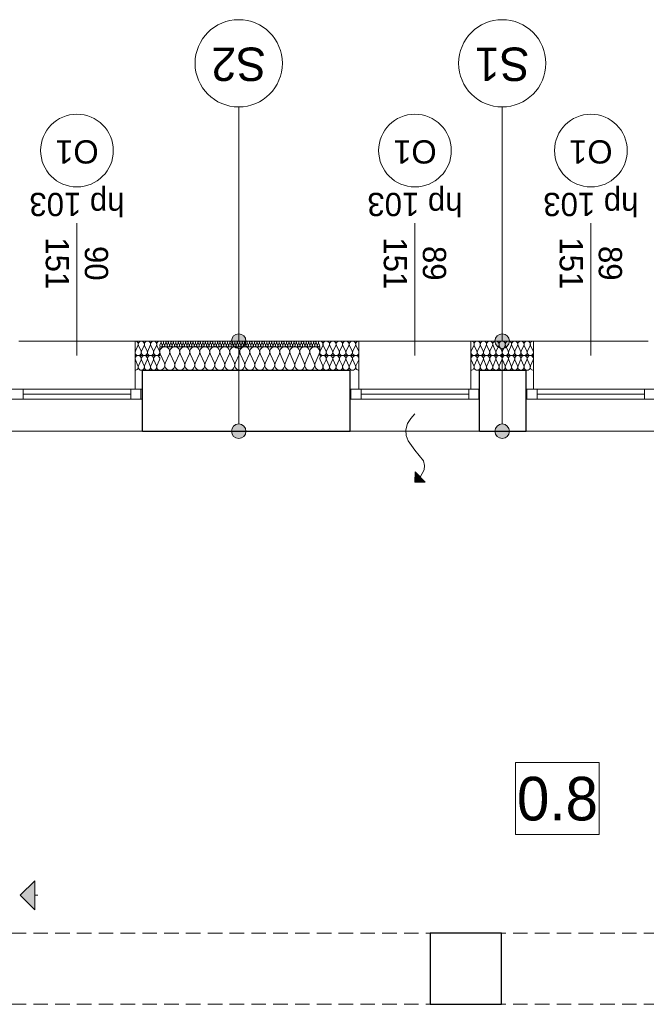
# Model space of a CAD drawing. Extents: x -440864 to -355682, y 13652 to 155872.
# Tile 118 of 179: x -377156 to -372845, y 32733 to 39502. Entities that reach past the tile are written whole.
import ezdxf

# ---------------------------------------------------------------- set-up
doc = ezdxf.new("R2010")
doc.units = 0
doc.header["$MEASUREMENT"] = 0
doc.set_wipeout_variables(frame=1)
doc.linetypes.add('Krawędzie ukryte', pattern=[150, 100, -50])
for name, color, linetype in [('#podkład', 252, 'Continuous'), ('A-Okna', 252, 'Continuous'), ('Arch ocieplenie', 252, 'Continuous'), ('Arch opisy', 252, 'Continuous'), ('Inwent Izolacje', 252, 'Continuous'), ('Istniejące kominy', 252, 'Continuous')]:
    doc.layers.add(name, color=color, linetype=linetype)
for name, color, linetype, lineweight in [('A-Okna_Nr_Pióra__9', 252, 'Continuous', 13), ('Arch ocieplenie_Nr_Pióra__9', 252, 'Continuous', 13), ('Arch opisy okien_Nr_Pióra__9', 252, 'Continuous', 13), ('Arch opisy_Nr_Pióra__1', 252, 'Continuous', 25), ('Arch opisy_Nr_Pióra__21', 252, 'Continuous', 9), ('Arch opisy_Nr_Pióra__9', 252, 'Continuous', 13), ('Arch wykończenie_Nr_Pióra__3', 252, 'Continuous', 18), ('Inwent Izolacje_Nr_Pióra__2', 252, 'Continuous', 13), ('INWENT OPISY_Nr_Pióra__21', 252, 'Continuous', 9), ('INWENT. OKNA_Nr_Pióra__21', 252, 'Continuous', 9), ('INWENT. OKNA_Nr_Pióra__5', 252, 'Continuous', 13), ('INWENT.ŚCIANY_Nr_Pióra__1', 252, 'Continuous', 25), ('INWENT.ŚCIANY_Nr_Pióra__2', 252, 'Continuous', 13), ('INWENT.ŚCIANY_Nr_Pióra__21', 252, 'Continuous', 9), ('Istniejące kominy_Nr_Pióra__21', 252, 'Continuous', 9), ('Istniejące stropy_Nr_Pióra__5', 252, 'Continuous', 13)]:
    doc.layers.add(name, color=color, linetype=linetype, lineweight=lineweight)
doc.styles.add('GENERATED_STYLE_10', font='arial.ttf')
doc.styles.add('GENERATED_STYLE_3', font='txt')
doc.styles.add('GENERATED_STYLE_5', font='txt')

# ---------------------------------------------------------------- blocks, each defined once
blk = doc.blocks.new('Izolacja cieplna 14_20', base_point=(-424564.9, 37292.6))
at = {"layer": 'Arch ocieplenie_Nr_Pióra__9', "linetype": 'Continuous'}
for p, q in [((-425657.2, 37280.7), (-425664.2, 37264.5)), ((-425648.7, 37264.5), (-425655.8, 37280.7)), ((-425640.3, 37280.7), (-425647.3, 37264.5)), ((-425631.8, 37264.5), (-425638.9, 37280.7)), ((-425623.3, 37280.7), (-425630.4, 37264.5)), ((-425614.9, 37264.5), (-425621.9, 37280.7)), ((-425606.4, 37280.7), (-425613.5, 37264.5)), ((-425598, 37264.5), (-425605, 37280.7)), ((-425589.5, 37280.7), (-425596.5, 37264.5)), ((-425581, 37264.5), (-425588.1, 37280.7)), ((-425572.6, 37280.7), (-425579.6, 37264.5)), ((-425564.1, 37264.5), (-425571.2, 37280.7)), ((-425555.7, 37280.7), (-425562.7, 37264.5)), ((-425547.2, 37264.5), (-425554.2, 37280.7)), ((-425538.7, 37280.7), (-425545.8, 37264.5)), ((-425530.3, 37264.5), (-425537.3, 37280.7)), ((-425521.8, 37280.7), (-425528.9, 37264.5)), ((-425513.3, 37264.5), (-425520.4, 37280.7)), ((-425504.9, 37280.7), (-425511.9, 37264.5)), ((-425496.4, 37264.5), (-425503.5, 37280.7)), ((-425488, 37280.7), (-425495, 37264.5)), ((-425479.5, 37264.5), (-425486.5, 37280.7)), ((-425471, 37280.7), (-425478.1, 37264.5)), ((-425462.6, 37264.5), (-425469.6, 37280.7)), ((-425454.1, 37280.7), (-425461.2, 37264.5)), ((-425445.7, 37264.5), (-425452.7, 37280.7)), ((-425437.2, 37280.7), (-425444.2, 37264.5)), ((-425428.7, 37264.5), (-425435.8, 37280.7)), ((-425420.3, 37280.7), (-425427.3, 37264.5)), ((-425411.8, 37264.5), (-425418.9, 37280.7)), ((-425403.3, 37280.7), (-425410.4, 37264.5)), ((-425394.9, 37264.5), (-425401.9, 37280.7)), ((-425386.4, 37280.7), (-425393.5, 37264.5)), ((-425378, 37264.5), (-425385, 37280.7)), ((-425369.5, 37280.7), (-425376.5, 37264.5)), ((-425361, 37264.5), (-425368.1, 37280.7)), ((-425352.6, 37280.7), (-425359.6, 37264.5)), ((-425344.1, 37264.5), (-425351.2, 37280.7)), ((-425335.7, 37280.7), (-425342.7, 37264.5)), ((-425327.2, 37264.5), (-425334.2, 37280.7)), ((-425318.7, 37280.7), (-425325.8, 37264.5)), ((-425310.3, 37264.5), (-425317.3, 37280.7)), ((-425301.8, 37280.7), (-425308.9, 37264.5)), ((-425293.3, 37264.5), (-425300.4, 37280.7)), ((-425284.9, 37280.7), (-425291.9, 37264.5)), ((-425276.4, 37264.5), (-425283.5, 37280.7)), ((-425268, 37280.7), (-425275, 37264.5)), ((-425259.5, 37264.5), (-425266.5, 37280.7)), ((-425251, 37280.7), (-425258.1, 37264.5)), ((-425242.6, 37264.5), (-425249.6, 37280.7)), ((-425234.1, 37280.7), (-425241.2, 37264.5)), ((-425225.7, 37264.5), (-425232.7, 37280.7)), ((-425217.2, 37280.7), (-425224.2, 37264.5)), ((-425208.7, 37264.5), (-425215.8, 37280.7)), ((-425200.3, 37280.7), (-425207.3, 37264.5)), ((-425191.8, 37264.5), (-425198.9, 37280.7)), ((-425183.3, 37280.7), (-425190.4, 37264.5)), ((-425174.9, 37264.5), (-425181.9, 37280.7)), ((-425166.4, 37280.7), (-425173.5, 37264.5)), ((-425158, 37264.5), (-425165, 37280.7)), ((-425149.5, 37280.7), (-425156.5, 37264.5)), ((-425141, 37264.5), (-425148.1, 37280.7)), ((-425132.6, 37280.7), (-425139.6, 37264.5)), ((-425124.1, 37264.5), (-425131.2, 37280.7)), ((-425115.7, 37280.7), (-425122.7, 37264.5)), ((-425107.2, 37264.5), (-425114.2, 37280.7)), ((-425098.7, 37280.7), (-425105.8, 37264.5)), ((-425090.3, 37264.5), (-425097.3, 37280.7)), ((-425081.8, 37280.7), (-425088.9, 37264.5)), ((-425073.3, 37264.5), (-425080.4, 37280.7)), ((-425064.9, 37280.7), (-425071.9, 37264.5)), ((-425056.4, 37264.5), (-425063.5, 37280.7)), ((-425048, 37280.7), (-425055, 37264.5)), ((-425039.5, 37264.5), (-425046.5, 37280.7)), ((-425031, 37280.7), (-425038.1, 37264.5)), ((-425022.6, 37264.5), (-425029.6, 37280.7)), ((-425014.1, 37280.7), (-425021.2, 37264.5)), ((-425005.7, 37264.5), (-425012.7, 37280.7)), ((-424997.2, 37280.7), (-425004.2, 37264.5)), ((-424988.7, 37264.5), (-424995.8, 37280.7)), ((-424980.3, 37280.7), (-424987.3, 37264.5)), ((-424971.8, 37264.5), (-424978.9, 37280.7)), ((-424963.3, 37280.7), (-424970.4, 37264.5)), ((-424954.9, 37264.5), (-424961.9, 37280.7)), ((-424946.4, 37280.7), (-424953.5, 37264.5)), ((-424938, 37264.5), (-424945, 37280.7)), ((-424929.5, 37280.7), (-424936.5, 37264.5)), ((-424921, 37264.5), (-424928.1, 37280.7)), ((-424912.6, 37280.7), (-424919.6, 37264.5)), ((-424904.1, 37264.5), (-424911.2, 37280.7)), ((-424895.7, 37280.7), (-424902.7, 37264.5)), ((-424887.2, 37264.5), (-424894.2, 37280.7)), ((-424878.7, 37280.7), (-424885.8, 37264.5)), ((-424870.3, 37264.5), (-424877.3, 37280.7)), ((-424861.8, 37280.7), (-424868.9, 37264.5)), ((-424853.3, 37264.5), (-424860.4, 37280.7)), ((-424844.9, 37280.7), (-424851.9, 37264.5)), ((-424836.4, 37264.5), (-424843.5, 37280.7)), ((-424828, 37280.7), (-424835, 37264.5)), ((-424819.5, 37264.5), (-424826.5, 37280.7)), ((-424811, 37280.7), (-424818.1, 37264.5)), ((-424802.6, 37264.5), (-424809.6, 37280.7)), ((-424794.1, 37280.7), (-424801.2, 37264.5)), ((-424785.7, 37264.5), (-424792.7, 37280.7)), ((-424777.2, 37280.7), (-424784.2, 37264.5)), ((-424768.7, 37264.5), (-424775.8, 37280.7)), ((-424760.3, 37280.7), (-424767.3, 37264.5)), ((-424751.8, 37264.5), (-424758.9, 37280.7)), ((-424743.3, 37280.7), (-424750.4, 37264.5)), ((-424734.9, 37264.5), (-424741.9, 37280.7)), ((-424726.4, 37280.7), (-424733.5, 37264.5)), ((-424718, 37264.5), (-424725, 37280.7)), ((-424709.5, 37280.7), (-424716.5, 37264.5)), ((-424701, 37264.5), (-424708.1, 37280.7)), ((-424692.6, 37280.7), (-424699.6, 37264.5)), ((-424684.1, 37264.5), (-424691.2, 37280.7)), ((-424675.7, 37280.7), (-424682.7, 37264.5)), ((-424667.2, 37264.5), (-424674.2, 37280.7)), ((-424658.7, 37280.7), (-424665.8, 37264.5)), ((-424650.3, 37264.5), (-424657.3, 37280.7)), ((-424641.8, 37280.7), (-424648.9, 37264.5)), ((-424633.3, 37264.5), (-424640.4, 37280.7)), ((-424624.9, 37280.7), (-424631.9, 37264.5)), ((-424616.4, 37264.5), (-424623.5, 37280.7)), ((-424608, 37280.7), (-424615, 37264.5)), ((-424599.5, 37264.5), (-424606.5, 37280.7)), ((-424591, 37280.7), (-424598.1, 37264.5)), ((-424582.6, 37264.5), (-424589.6, 37280.7)), ((-424574.1, 37280.7), (-424581.2, 37264.5)), ((-424565.7, 37264.5), (-424572.7, 37280.7))]:
    blk.add_line(p, q, dxfattribs=at)
for centre, start_param, end_param in [((-425656.5, 37261.1), 4.299595, 8.266775), ((-425664.9, 37284.1), 1.158004, 3.141593), ((-425648, 37284.1), 1.158004, 5.125183), ((-425639.6, 37261.1), 4.299595, 8.266775), ((-425631.1, 37284.1), 1.158004, 5.125183), ((-425622.6, 37261.1), 4.299595, 8.266775), ((-425614.2, 37284.1), 1.158004, 5.125183), ((-425605.7, 37261.1), 4.299595, 8.266775), ((-425597.3, 37284.1), 1.158004, 5.125183), ((-425588.8, 37261.1), 4.299595, 8.266775), ((-425580.3, 37284.1), 1.158004, 5.125183), ((-425571.9, 37261.1), 4.299595, 8.266775), ((-425563.4, 37284.1), 1.158004, 5.125183), ((-425554.9, 37261.1), 4.299595, 8.266775), ((-425546.5, 37284.1), 1.158004, 5.125183), ((-425538, 37261.1), 4.299595, 8.266775), ((-425529.6, 37284.1), 1.158004, 5.125183), ((-425521.1, 37261.1), 4.299595, 8.266775), ((-425512.6, 37284.1), 1.158004, 5.125183), ((-425504.2, 37261.1), 4.299595, 8.266775), ((-425495.7, 37284.1), 1.158004, 5.125183), ((-425487.3, 37261.1), 4.299595, 8.266775), ((-425478.8, 37284.1), 1.158004, 5.125183), ((-425470.3, 37261.1), 4.299595, 8.266775), ((-425461.9, 37284.1), 1.158004, 5.125183), ((-425453.4, 37261.1), 4.299595, 8.266775), ((-425444.9, 37284.1), 1.158004, 5.125183), ((-425436.5, 37261.1), 4.299595, 8.266775), ((-425428, 37284.1), 1.158004, 5.125183), ((-425419.6, 37261.1), 4.299595, 8.266775), ((-425411.1, 37284.1), 1.158004, 5.125183), ((-425402.6, 37261.1), 4.299595, 8.266775), ((-425394.2, 37284.1), 1.158004, 5.125183), ((-425385.7, 37261.1), 4.299595, 8.266775), ((-425377.3, 37284.1), 1.158004, 5.125183), ((-425368.8, 37261.1), 4.299595, 8.266775), ((-425360.3, 37284.1), 1.158004, 5.125183), ((-425351.9, 37261.1), 4.299595, 8.266775), ((-425343.4, 37284.1), 1.158004, 5.125183), ((-425334.9, 37261.1), 4.299595, 8.266775), ((-425326.5, 37284.1), 1.158004, 5.125183), ((-425318, 37261.1), 4.299595, 8.266775), ((-425309.6, 37284.1), 1.158004, 5.125183), ((-425301.1, 37261.1), 4.299595, 8.266775), ((-425292.6, 37284.1), 1.158004, 5.125183), ((-425284.2, 37261.1), 4.299595, 8.266775), ((-425275.7, 37284.1), 1.158004, 5.125183), ((-425267.3, 37261.1), 4.299595, 8.266775), ((-425258.8, 37284.1), 1.158004, 5.125183), ((-425250.3, 37261.1), 4.299595, 8.266775), ((-425241.9, 37284.1), 1.158004, 5.125183), ((-425233.4, 37261.1), 4.299595, 8.266775), ((-425224.9, 37284.1), 1.158004, 5.125183), ((-425216.5, 37261.1), 4.299595, 8.266775), ((-425208, 37284.1), 1.158004, 5.125183), ((-425199.6, 37261.1), 4.299595, 8.266775), ((-425191.1, 37284.1), 1.158004, 5.125183), ((-425182.6, 37261.1), 4.299595, 8.266775), ((-425174.2, 37284.1), 1.158004, 5.125183), ((-425165.7, 37261.1), 4.299595, 8.266775), ((-425157.3, 37284.1), 1.158004, 5.125183), ((-425148.8, 37261.1), 4.299595, 8.266775), ((-425140.3, 37284.1), 1.158004, 5.125183), ((-425131.9, 37261.1), 4.299595, 8.266775), ((-425123.4, 37284.1), 1.158004, 5.125183), ((-425114.9, 37261.1), 4.299595, 8.266775), ((-425106.5, 37284.1), 1.158004, 5.125183), ((-425098, 37261.1), 4.299595, 8.266775), ((-425089.6, 37284.1), 1.158004, 5.125183), ((-425081.1, 37261.1), 4.299595, 8.266775), ((-425072.6, 37284.1), 1.158004, 5.125183), ((-425064.2, 37261.1), 4.299595, 8.266775), ((-425055.7, 37284.1), 1.158004, 5.125183), ((-425047.3, 37261.1), 4.299595, 8.266775), ((-425038.8, 37284.1), 1.158004, 5.125183), ((-425030.3, 37261.1), 4.299595, 8.266775), ((-425021.9, 37284.1), 1.158004, 5.125183), ((-425013.4, 37261.1), 4.299595, 8.266775), ((-425004.9, 37284.1), 1.158004, 5.125183), ((-424996.5, 37261.1), 4.299595, 8.266775), ((-424988, 37284.1), 1.158004, 5.125183), ((-424979.6, 37261.1), 4.299595, 8.266775), ((-424971.1, 37284.1), 1.158004, 5.125183), ((-424962.6, 37261.1), 4.299595, 8.266775), ((-424954.2, 37284.1), 1.158004, 5.125183), ((-424945.7, 37261.1), 4.299595, 8.266775), ((-424937.3, 37284.1), 1.158004, 5.125183), ((-424928.8, 37261.1), 4.299595, 8.266775), ((-424920.3, 37284.1), 1.158004, 5.125183), ((-424911.9, 37261.1), 4.299595, 8.266775), ((-424903.4, 37284.1), 1.158004, 5.125183), ((-424894.9, 37261.1), 4.299595, 8.266775), ((-424886.5, 37284.1), 1.158004, 5.125183), ((-424878, 37261.1), 4.299595, 8.266775), ((-424869.6, 37284.1), 1.158004, 5.125183), ((-424861.1, 37261.1), 4.299595, 8.266775), ((-424852.6, 37284.1), 1.158004, 5.125183), ((-424844.2, 37261.1), 4.299595, 8.266775), ((-424835.7, 37284.1), 1.158004, 5.125183), ((-424827.3, 37261.1), 4.299595, 8.266775), ((-424818.8, 37284.1), 1.158004, 5.125183), ((-424810.3, 37261.1), 4.299595, 8.266775), ((-424801.9, 37284.1), 1.158004, 5.125183), ((-424793.4, 37261.1), 4.299595, 8.266775), ((-424784.9, 37284.1), 1.158004, 5.125183), ((-424776.5, 37261.1), 4.299595, 8.266775), ((-424768, 37284.1), 1.158004, 5.125183), ((-424759.6, 37261.1), 4.299595, 8.266775), ((-424751.1, 37284.1), 1.158004, 5.125183), ((-424742.6, 37261.1), 4.299595, 8.266775), ((-424734.2, 37284.1), 1.158004, 5.125183), ((-424725.7, 37261.1), 4.299595, 8.266775), ((-424717.3, 37284.1), 1.158004, 5.125183), ((-424708.8, 37261.1), 4.299595, 8.266775), ((-424700.3, 37284.1), 1.158004, 5.125183), ((-424691.9, 37261.1), 4.299595, 8.266775), ((-424683.4, 37284.1), 1.158004, 5.125183), ((-424674.9, 37261.1), 4.299595, 8.266775), ((-424666.5, 37284.1), 1.158004, 5.125183), ((-424658, 37261.1), 4.299595, 8.266775), ((-424649.6, 37284.1), 1.158004, 5.125183), ((-424641.1, 37261.1), 4.299595, 8.266775), ((-424632.6, 37284.1), 1.158004, 5.125183), ((-424624.2, 37261.1), 4.299595, 8.266775), ((-424615.7, 37284.1), 1.158004, 5.125183), ((-424607.3, 37261.1), 4.299595, 8.266775), ((-424598.8, 37284.1), 1.158004, 5.125183), ((-424590.3, 37261.1), 4.299595, 8.266775), ((-424581.9, 37284.1), 1.158004, 5.125183), ((-424573.4, 37261.1), 4.299595, 8.266775), ((-424564.9, 37284.1), 3.141593, 5.125182)]:
    blk.add_ellipse(centre, major_axis=(0, -8.51), ratio=0.994642, start_param=start_param, end_param=end_param, dxfattribs=at)
blk = doc.blocks.new('Izolacja cieplna 14_24', base_point=(-425664.9, 37292.6))
at = {"layer": 'Arch ocieplenie_Nr_Pióra__9', "linetype": 'Continuous'}
for p, q in [((-425815.5, 37262.8), (-425833.2, 37222.4)), ((-425794.2, 37222.4), (-425811.9, 37262.8)), ((-425773, 37262.8), (-425790.7, 37222.4)), ((-425751.7, 37222.4), (-425769.4, 37262.8)), ((-425730.5, 37262.8), (-425748.2, 37222.4)), ((-425709.2, 37222.4), (-425726.9, 37262.8)), ((-425688, 37262.8), (-425705.7, 37222.4)), ((-425666.7, 37222.4), (-425684.4, 37262.8))]:
    blk.add_line(p, q, dxfattribs=at)
for centre, start_param, end_param in [((-425834.9, 37271.3), 1.158004, 3.141593), ((-425792.4, 37271.3), 1.158004, 5.125183), ((-425749.9, 37271.3), 1.158004, 5.125183), ((-425707.4, 37271.3), 1.158004, 5.125183), ((-425664.9, 37271.3), 3.141593, 5.125182), ((-425813.7, 37213.9), 4.299595, 8.266775), ((-425771.2, 37213.9), 4.299595, 8.266775), ((-425728.7, 37213.9), 4.299595, 8.266775), ((-425686.2, 37213.9), 4.299595, 8.266775)]:
    blk.add_ellipse(centre, major_axis=(0, -21.3), ratio=0.999163, start_param=start_param, end_param=end_param, dxfattribs=at)
blk = doc.blocks.new('Izolacja cieplna 14_25', base_point=(-424294.9, 37292.6))
at = {"layer": 'Arch ocieplenie_Nr_Pióra__9', "linetype": 'Continuous'}
for p, q in [((-424544.3, 37262.8), (-424563.1, 37222.4)), ((-424521.8, 37222.4), (-424540.6, 37262.8)), ((-424499.3, 37262.8), (-424518.1, 37222.4)), ((-424476.8, 37222.4), (-424495.6, 37262.8)), ((-424454.3, 37262.8), (-424473.1, 37222.4)), ((-424431.8, 37222.4), (-424450.6, 37262.8)), ((-424409.3, 37262.8), (-424428.1, 37222.4)), ((-424386.8, 37222.4), (-424405.6, 37262.8)), ((-424364.3, 37262.8), (-424383.1, 37222.4)), ((-424341.8, 37222.4), (-424360.6, 37262.8)), ((-424319.3, 37262.8), (-424338.1, 37222.4)), ((-424296.8, 37222.4), (-424315.6, 37262.8))]:
    blk.add_line(p, q, dxfattribs=at)
for centre, start_param, end_param in [((-424564.9, 37271.3), 2.7288, 4.712389), ((-424519.9, 37271.3), 2.7288, 6.695979), ((-424474.9, 37271.3), 2.7288, 6.695979), ((-424429.9, 37271.3), 2.7288, 6.695979), ((-424384.9, 37271.3), 2.7288, 6.695979), ((-424339.9, 37271.3), 2.7288, 6.695979), ((-424294.9, 37271.3), 4.712389, 6.695979), ((-424542.4, 37213.9), 5.870392, 9.837571), ((-424497.4, 37213.9), 5.870392, 9.837571), ((-424452.4, 37213.9), 5.870392, 9.837571), ((-424407.4, 37213.9), 5.870392, 9.837571), ((-424362.4, 37213.9), 5.870392, 9.837571), ((-424317.4, 37213.9), 5.870392, 9.837571)]:
    blk.add_ellipse(centre, major_axis=(-22.5, 0), ratio=0.945236, start_param=start_param, end_param=end_param, dxfattribs=at)
blk = doc.blocks.new('Izolacja cieplna 14_26', base_point=(-423094.9, 37292.6))
at = {"layer": 'Arch ocieplenie_Nr_Pióra__9', "linetype": 'Continuous'}
for p, q in [((-423505.3, 37262.8), (-423523.1, 37222.4)), ((-423483.8, 37222.4), (-423501.6, 37262.8)), ((-423462.3, 37262.8), (-423480.1, 37222.4)), ((-423440.8, 37222.4), (-423458.6, 37262.8)), ((-423419.3, 37262.8), (-423437.1, 37222.4)), ((-423397.8, 37222.4), (-423415.6, 37262.8)), ((-423376.3, 37262.8), (-423394.1, 37222.4)), ((-423354.8, 37222.4), (-423372.6, 37262.8)), ((-423333.3, 37262.8), (-423351.1, 37222.4)), ((-423311.8, 37222.4), (-423329.6, 37262.8)), ((-423290.3, 37262.8), (-423308.1, 37222.4)), ((-423268.8, 37222.4), (-423286.6, 37262.8)), ((-423247.3, 37262.8), (-423265.1, 37222.4)), ((-423225.8, 37222.4), (-423243.6, 37262.8)), ((-423204.3, 37262.8), (-423222.1, 37222.4)), ((-423182.8, 37222.4), (-423200.6, 37262.8)), ((-423161.3, 37262.8), (-423179.1, 37222.4)), ((-423139.8, 37222.4), (-423157.6, 37262.8)), ((-423118.3, 37262.8), (-423136.1, 37222.4)), ((-423096.8, 37222.4), (-423114.6, 37262.8))]:
    blk.add_line(p, q, dxfattribs=at)
for centre, start_param, end_param in [((-423524.9, 37271.3), 2.7288, 4.712389), ((-423481.9, 37271.3), 2.7288, 6.695979), ((-423438.9, 37271.3), 2.7288, 6.695979), ((-423395.9, 37271.3), 2.7288, 6.695979), ((-423352.9, 37271.3), 2.7288, 6.695979), ((-423309.9, 37271.3), 2.7288, 6.695979), ((-423266.9, 37271.3), 2.7288, 6.695979), ((-423223.9, 37271.3), 2.7288, 6.695979), ((-423180.9, 37271.3), 2.7288, 6.695979), ((-423137.9, 37271.3), 2.7288, 6.695979), ((-423094.9, 37271.3), 4.712389, 6.695979), ((-423503.4, 37213.9), 5.870392, 9.837571), ((-423460.4, 37213.9), 5.870392, 9.837571), ((-423417.4, 37213.9), 5.870392, 9.837571), ((-423374.4, 37213.9), 5.870392, 9.837571), ((-423331.4, 37213.9), 5.870392, 9.837571), ((-423288.4, 37213.9), 5.870392, 9.837571), ((-423245.4, 37213.9), 5.870392, 9.837571), ((-423202.4, 37213.9), 5.870392, 9.837571), ((-423159.4, 37213.9), 5.870392, 9.837571), ((-423116.4, 37213.9), 5.870392, 9.837571)]:
    blk.add_ellipse(centre, major_axis=(-21.5, 0), ratio=0.9892, start_param=start_param, end_param=end_param, dxfattribs=at)
blk = doc.blocks.new('Izolacja cieplna 14_271', base_point=(-425664.9, 37092.6))
at = {"layer": 'Inwent Izolacje_Nr_Pióra__2', "linetype": 'Continuous'}
for p, q in [((-425662.1, 37204.9), (-425633.5, 37140.3)), ((-425627.7, 37140.3), (-425599.1, 37204.9)), ((-425593.3, 37204.9), (-425564.7, 37140.3)), ((-425558.9, 37140.3), (-425530.3, 37204.9)), ((-425524.6, 37204.9), (-425496, 37140.3)), ((-425490.2, 37140.3), (-425461.6, 37204.9)), ((-425455.8, 37204.9), (-425427.2, 37140.3)), ((-425421.4, 37140.3), (-425392.8, 37204.9)), ((-425387.1, 37204.9), (-425358.5, 37140.3)), ((-425352.7, 37140.3), (-425324.1, 37204.9)), ((-425318.3, 37204.9), (-425289.7, 37140.3)), ((-425283.9, 37140.3), (-425255.3, 37204.9)), ((-425249.6, 37204.9), (-425221, 37140.3)), ((-425215.2, 37140.3), (-425186.6, 37204.9)), ((-425180.8, 37204.9), (-425152.2, 37140.3)), ((-425146.4, 37140.3), (-425117.8, 37204.9)), ((-425112.1, 37204.9), (-425083.5, 37140.3)), ((-425077.7, 37140.3), (-425049.1, 37204.9)), ((-425043.3, 37204.9), (-425014.7, 37140.3)), ((-425008.9, 37140.3), (-424980.3, 37204.9)), ((-424974.6, 37204.9), (-424946, 37140.3)), ((-424940.2, 37140.3), (-424911.6, 37204.9)), ((-424905.8, 37204.9), (-424877.2, 37140.3)), ((-424871.4, 37140.3), (-424842.8, 37204.9)), ((-424837.1, 37204.9), (-424808.5, 37140.3)), ((-424802.7, 37140.3), (-424774.1, 37204.9)), ((-424768.3, 37204.9), (-424739.7, 37140.3)), ((-424733.9, 37140.3), (-424705.3, 37204.9)), ((-424699.6, 37204.9), (-424671, 37140.3)), ((-424665.2, 37140.3), (-424636.6, 37204.9)), ((-424630.8, 37204.9), (-424602.2, 37140.3)), ((-424596.4, 37140.3), (-424567.8, 37204.9))]:
    blk.add_line(p, q, dxfattribs=at)
for centre, start_param, end_param in [((-425630.6, 37218.6), 5.870392, 9.837571), ((-425561.8, 37218.6), 5.870392, 9.837571), ((-425493.1, 37218.6), 5.870392, 9.837571), ((-425424.3, 37218.6), 5.870392, 9.837571), ((-425355.6, 37218.6), 5.870392, 9.837571), ((-425286.8, 37218.6), 5.870392, 9.837571), ((-425218.1, 37218.6), 5.870392, 9.837571), ((-425149.3, 37218.6), 5.870392, 9.837571), ((-425080.6, 37218.6), 5.870392, 9.837571), ((-425011.8, 37218.6), 5.870392, 9.837571), ((-424943.1, 37218.6), 5.870392, 9.837571), ((-424874.3, 37218.6), 5.870392, 9.837571), ((-424805.6, 37218.6), 5.870392, 9.837571), ((-424736.8, 37218.6), 5.870392, 9.837571), ((-424668.1, 37218.6), 5.870392, 9.837571), ((-424599.3, 37218.6), 5.870392, 9.837571), ((-425664.9, 37126.6), 4.712389, 6.695979), ((-425596.2, 37126.6), 2.7288, 6.695979), ((-425527.4, 37126.6), 2.7288, 6.695979), ((-425458.7, 37126.6), 2.7288, 6.695979), ((-425389.9, 37126.6), 2.7288, 6.695979), ((-425321.2, 37126.6), 2.7288, 6.695979), ((-425252.4, 37126.6), 2.7288, 6.695979), ((-425183.7, 37126.6), 2.7288, 6.695979), ((-425114.9, 37126.6), 2.7288, 6.695979), ((-425046.2, 37126.6), 2.7288, 6.695979), ((-424977.4, 37126.6), 2.7288, 6.695979), ((-424908.7, 37126.6), 2.7288, 6.695979), ((-424839.9, 37126.6), 2.7288, 6.695979), ((-424771.2, 37126.6), 2.7288, 6.695979), ((-424702.4, 37126.6), 2.7288, 6.695979), ((-424633.7, 37126.6), 2.7288, 6.695979), ((-424564.9, 37126.6), 2.7288, 4.712389)]:
    blk.add_ellipse(centre, major_axis=(34.4, 0), ratio=0.98992, start_param=start_param, end_param=end_param, dxfattribs=at)
blk = doc.blocks.new('Izolacja cieplna 14_276', base_point=(-425834.9, 37092.6))
at = {"layer": 'Inwent Izolacje_Nr_Pióra__2', "linetype": 'Continuous'}
for p, q in [((-425833.2, 37162.8), (-425815.5, 37122.4)), ((-425811.9, 37122.4), (-425794.2, 37162.8)), ((-425790.7, 37162.8), (-425773, 37122.4)), ((-425769.4, 37122.4), (-425751.7, 37162.8)), ((-425748.2, 37162.8), (-425730.5, 37122.4)), ((-425726.9, 37122.4), (-425709.2, 37162.8)), ((-425705.7, 37162.8), (-425688, 37122.4)), ((-425684.4, 37122.4), (-425666.7, 37162.8))]:
    blk.add_line(p, q, dxfattribs=at)
for centre, start_param, end_param in [((-425813.7, 37171.3), 4.299595, 8.266775), ((-425771.2, 37171.3), 4.299595, 8.266775), ((-425728.7, 37171.3), 4.299595, 8.266775), ((-425686.2, 37171.3), 4.299595, 8.266775), ((-425834.9, 37113.9), 3.141593, 5.125182), ((-425792.4, 37113.9), 1.158004, 5.125183), ((-425749.9, 37113.9), 1.158004, 5.125183), ((-425707.4, 37113.9), 1.158004, 5.125183), ((-425664.9, 37113.9), 1.158004, 3.141593)]:
    blk.add_ellipse(centre, major_axis=(0, 21.3), ratio=0.999163, start_param=start_param, end_param=end_param, dxfattribs=at)
blk = doc.blocks.new('Izolacja cieplna 14_277', base_point=(-424564.9, 37092.6))
at = {"layer": 'Inwent Izolacje_Nr_Pióra__2', "linetype": 'Continuous'}
for p, q in [((-424563.1, 37162.8), (-424544.3, 37122.4)), ((-424540.6, 37122.4), (-424521.8, 37162.8)), ((-424518.1, 37162.8), (-424499.3, 37122.4)), ((-424495.6, 37122.4), (-424476.8, 37162.8)), ((-424473.1, 37162.8), (-424454.3, 37122.4)), ((-424450.6, 37122.4), (-424431.8, 37162.8)), ((-424428.1, 37162.8), (-424409.3, 37122.4)), ((-424405.6, 37122.4), (-424386.8, 37162.8)), ((-424383.1, 37162.8), (-424364.3, 37122.4)), ((-424360.6, 37122.4), (-424341.8, 37162.8)), ((-424338.1, 37162.8), (-424319.3, 37122.4)), ((-424315.6, 37122.4), (-424296.8, 37162.8))]:
    blk.add_line(p, q, dxfattribs=at)
for centre, start_param, end_param in [((-424542.4, 37171.3), 5.870392, 9.837571), ((-424497.4, 37171.3), 5.870392, 9.837571), ((-424452.4, 37171.3), 5.870392, 9.837571), ((-424407.4, 37171.3), 5.870392, 9.837571), ((-424362.4, 37171.3), 5.870392, 9.837571), ((-424317.4, 37171.3), 5.870392, 9.837571), ((-424564.9, 37113.9), 4.712389, 6.695979), ((-424519.9, 37113.9), 2.7288, 6.695979), ((-424474.9, 37113.9), 2.7288, 6.695979), ((-424429.9, 37113.9), 2.7288, 6.695979), ((-424384.9, 37113.9), 2.7288, 6.695979), ((-424339.9, 37113.9), 2.7288, 6.695979), ((-424294.9, 37113.9), 2.7288, 4.712389)]:
    blk.add_ellipse(centre, major_axis=(22.5, 0), ratio=0.945236, start_param=start_param, end_param=end_param, dxfattribs=at)
blk = doc.blocks.new('Izolacja cieplna 14_278', base_point=(-423524.9, 37092.6))
at = {"layer": 'Inwent Izolacje_Nr_Pióra__2', "linetype": 'Continuous'}
for p, q in [((-423523.1, 37162.8), (-423505.3, 37122.4)), ((-423501.6, 37122.4), (-423483.8, 37162.8)), ((-423480.1, 37162.8), (-423462.3, 37122.4)), ((-423458.6, 37122.4), (-423440.8, 37162.8)), ((-423437.1, 37162.8), (-423419.3, 37122.4)), ((-423415.6, 37122.4), (-423397.8, 37162.8)), ((-423394.1, 37162.8), (-423376.3, 37122.4)), ((-423372.6, 37122.4), (-423354.8, 37162.8)), ((-423351.1, 37162.8), (-423333.3, 37122.4)), ((-423329.6, 37122.4), (-423311.8, 37162.8)), ((-423308.1, 37162.8), (-423290.3, 37122.4)), ((-423286.6, 37122.4), (-423268.8, 37162.8)), ((-423265.1, 37162.8), (-423247.3, 37122.4)), ((-423243.6, 37122.4), (-423225.8, 37162.8)), ((-423222.1, 37162.8), (-423204.3, 37122.4)), ((-423200.6, 37122.4), (-423182.8, 37162.8)), ((-423179.1, 37162.8), (-423161.3, 37122.4)), ((-423157.6, 37122.4), (-423139.8, 37162.8)), ((-423136.1, 37162.8), (-423118.3, 37122.4)), ((-423114.6, 37122.4), (-423096.8, 37162.8))]:
    blk.add_line(p, q, dxfattribs=at)
for centre, start_param, end_param in [((-423503.4, 37171.3), 5.870392, 9.837571), ((-423460.4, 37171.3), 5.870392, 9.837571), ((-423417.4, 37171.3), 5.870392, 9.837571), ((-423374.4, 37171.3), 5.870392, 9.837571), ((-423331.4, 37171.3), 5.870392, 9.837571), ((-423288.4, 37171.3), 5.870392, 9.837571), ((-423245.4, 37171.3), 5.870392, 9.837571), ((-423202.4, 37171.3), 5.870392, 9.837571), ((-423159.4, 37171.3), 5.870392, 9.837571), ((-423116.4, 37171.3), 5.870392, 9.837571), ((-423524.9, 37113.9), 4.712389, 6.695979), ((-423481.9, 37113.9), 2.7288, 6.695979), ((-423438.9, 37113.9), 2.7288, 6.695979), ((-423395.9, 37113.9), 2.7288, 6.695979), ((-423352.9, 37113.9), 2.7288, 6.695979), ((-423309.9, 37113.9), 2.7288, 6.695979), ((-423266.9, 37113.9), 2.7288, 6.695979), ((-423223.9, 37113.9), 2.7288, 6.695979), ((-423180.9, 37113.9), 2.7288, 6.695979), ((-423137.9, 37113.9), 2.7288, 6.695979), ((-423094.9, 37113.9), 2.7288, 4.712389)]:
    blk.add_ellipse(centre, major_axis=(21.5, 0), ratio=0.9892, start_param=start_param, end_param=end_param, dxfattribs=at)
blk = doc.blocks.new('Linia_1', base_point=(-426624.9, 33482.6))
at = {"layer": 'Istniejące kominy_Nr_Pióra__21', "linetype": 'Continuous'}
blk.add_hatch(color=256, dxfattribs=at).paths.add_polyline_path([(-426624.9, 33482.6), (-426524.9, 33582.6), (-426524.9, 33382.6)], flags=0)
for p, q in [((-426624.9, 33482.6), (-426524.9, 33582.6)), ((-426524.9, 33582.6), (-426524.9, 33382.6)), ((-426624.9, 33482.6), (-426524.9, 33382.6)), ((-426524.9, 33482.6), (-426504.9, 33482.6))]:
    blk.add_line(p, q, dxfattribs=at)
blk = doc.blocks.new('Krzywa_11', base_point=(-423909.9, 36792.6))
at = {"layer": 'A-Okna_Nr_Pióra__9', "linetype": 'Continuous'}
blk.add_hatch(color=256, dxfattribs=at).paths.add_polyline_path([(-423909.9, 36322), (-423909.5, 36392.7), (-423839.2, 36321.6)], flags=0)
for p, q in [((-423909.9, 36322), (-423909.5, 36392.7)), ((-423909.5, 36392.7), (-423839.2, 36321.6)), ((-423909.9, 36322), (-423839.2, 36321.6))]:
    blk.add_line(p, q, dxfattribs=at)
at = {"layer": 'A-Okna_Nr_Pióra__9', "linetype": 'Continuous', "flags": 128}
blk.add_lwpolyline([(-423909.9, 36792.6), (-423939.1, 36761.5), (-423960.4, 36726.4), (-423972.6, 36681.7), (-423970, 36643), (-423957.1, 36606.5), (-423909.9, 36542), (-423850.3, 36468.7), (-423843.2, 36436.7), (-423847.2, 36406.9), (-423874.4, 36357.2)], dxfattribs=at)
blk = doc.blocks.new('Linia_64', base_point=(-423309.9, 36672.6))
at = {"layer": 'Arch opisy_Nr_Pióra__21', "linetype": 'Continuous'}
for points in [[(-423259.9, 37292.6), (-423263.8, 37311.7), (-423274.6, 37328), (-423290.8, 37338.8), (-423309.9, 37342.6), (-423329.1, 37338.8), (-423345.3, 37328), (-423356.1, 37311.7), (-423359.9, 37292.6), (-423356.1, 37273.5), (-423345.3, 37257.3), (-423329.1, 37246.4), (-423309.9, 37242.6), (-423290.8, 37246.4), (-423274.6, 37257.3), (-423263.8, 37273.5)], [(-423259.9, 36672.6), (-423263.8, 36691.7), (-423274.6, 36708), (-423290.8, 36718.8), (-423309.9, 36722.6), (-423329.1, 36718.8), (-423345.3, 36708), (-423356.1, 36691.7), (-423359.9, 36672.6), (-423356.1, 36653.5), (-423345.3, 36637.3), (-423329.1, 36626.4), (-423309.9, 36622.6), (-423290.8, 36626.4), (-423274.6, 36637.3), (-423263.8, 36653.5)]]:
    blk.add_hatch(color=256, dxfattribs=at).paths.add_polyline_path(points, flags=0)
blk.add_line((-423309.9, 36722.6), (-423309.9, 37242.6), dxfattribs=at)
for centre in [(-423309.9, 37292.6), (-423309.9, 36672.6)]:
    blk.add_circle(centre, 50, dxfattribs=at)
blk = doc.blocks.new('Linia_65', base_point=(-423309.9, 37292.6))
at = {"layer": 'Arch opisy_Nr_Pióra__21', "linetype": 'Continuous'}
blk.add_line((-423309.9, 37292.6), (-423309.9, 38902.4), dxfattribs=at)
blk.add_circle((-423309.9, 39202.4), 300, dxfattribs=at)
blk = doc.blocks.new('Linia_68', base_point=(-425122.2, 37292.6))
at = {"layer": 'Arch opisy_Nr_Pióra__21', "linetype": 'Continuous'}
blk.add_line((-425122.2, 37292.6), (-425122.2, 38902.4), dxfattribs=at)
blk.add_circle((-425122.2, 39202.4), 300, dxfattribs=at)
blk = doc.blocks.new('Linia_69', base_point=(-425122.2, 36672.6))
at = {"layer": 'Arch opisy_Nr_Pióra__21', "linetype": 'Continuous'}
for points in [[(-425072.2, 37292.6), (-425076, 37311.7), (-425086.8, 37328), (-425103.1, 37338.8), (-425122.2, 37342.6), (-425141.3, 37338.8), (-425157.6, 37328), (-425168.4, 37311.7), (-425172.2, 37292.6), (-425168.4, 37273.5), (-425157.6, 37257.3), (-425141.3, 37246.4), (-425122.2, 37242.6), (-425103.1, 37246.4), (-425086.8, 37257.3), (-425076, 37273.5)], [(-425072.2, 36672.6), (-425076, 36691.7), (-425086.8, 36708), (-425103.1, 36718.8), (-425122.2, 36722.6), (-425141.3, 36718.8), (-425157.6, 36708), (-425168.4, 36691.7), (-425172.2, 36672.6), (-425168.4, 36653.5), (-425157.6, 36637.3), (-425141.3, 36626.4), (-425122.2, 36622.6), (-425103.1, 36626.4), (-425086.8, 36637.3), (-425076, 36653.5)]]:
    blk.add_hatch(color=256, dxfattribs=at).paths.add_polyline_path(points, flags=0)
blk.add_line((-425122.2, 36722.6), (-425122.2, 37242.6), dxfattribs=at)
for centre in [(-425122.2, 37292.6), (-425122.2, 36672.6)]:
    blk.add_circle(centre, 50, dxfattribs=at)
blk = doc.blocks.new('parter')
at = {"layer": 'Arch opisy_Nr_Pióra__9', "color": 252, "linetype": 'Continuous'}
for centre in [(-426234.9, 38602.6), (-423909.9, 38602.6), (-422699.9, 38602.6)]:
    blk.add_circle(centre, 250, dxfattribs=at)
at = {"layer": 'Arch wykończenie_Nr_Pióra__3', "color": 252, "linetype": 'Continuous'}
for p, q in [((-425834.9, 37292.6), (-425834.9, 36962.6)), ((-424294.9, 37292.6), (-425834.9, 37292.6)), ((-424294.9, 37292.6), (-424294.9, 36962.6)), ((-423524.9, 37292.6), (-423524.9, 36962.6)), ((-423094.9, 37292.6), (-423524.9, 37292.6)), ((-423094.9, 37292.6), (-423094.9, 36962.6))]:
    blk.add_line(p, q, dxfattribs=at)
at = {"layer": 'INWENT. OKNA_Nr_Pióra__5', "color": 252, "linetype": 'Continuous'}
for p, q in [((-426234.9, 37192.6), (-426234.9, 38102.6)), ((-423909.9, 37192.6), (-423909.9, 38102.6)), ((-422699.9, 37192.6), (-422699.9, 38102.6)), ((-425784.9, 36962.6), (-426684.9, 36962.6)), ((-426604.9, 36892.6), (-426604.9, 36962.6)), ((-425864.9, 36927.6), (-426604.9, 36927.6)), ((-425864.9, 36892.6), (-425864.9, 36962.6)), ((-425794.9, 36892.6), (-425794.9, 36962.6)), ((-423464.9, 36962.6), (-424354.9, 36962.6)), ((-424349.9, 36892.6), (-424349.9, 36962.6)), ((-424279.9, 36892.6), (-424279.9, 36962.6)), ((-423539.9, 36927.6), (-424279.9, 36927.6)), ((-423539.9, 36892.6), (-423539.9, 36962.6)), ((-423469.9, 36892.6), (-423469.9, 36962.6)), ((-422254.9, 36962.6), (-423144.9, 36962.6)), ((-423139.9, 36892.6), (-423139.9, 36962.6)), ((-423069.9, 36892.6), (-423069.9, 36962.6)), ((-422329.9, 36927.6), (-423069.9, 36927.6)), ((-422329.9, 36892.6), (-422329.9, 36962.6)), ((-425784.9, 36892.6), (-426684.9, 36892.6)), ((-423464.9, 36892.6), (-424354.9, 36892.6)), ((-422254.9, 36892.6), (-423144.9, 36892.6))]:
    blk.add_line(p, q, dxfattribs=at)
at = {"layer": 'INWENT.ŚCIANY_Nr_Pióra__1', "color": 252, "linetype": 'Continuous'}
for p, q in [((-425784.9, 36672.6), (-425784.9, 37092.6)), ((-425784.9, 37092.6), (-424354.9, 37092.6)), ((-424354.9, 36672.6), (-424354.9, 37092.6)), ((-423464.9, 36672.6), (-423464.9, 37092.6)), ((-423464.9, 37092.6), (-423144.9, 37092.6)), ((-423144.9, 36672.6), (-423144.9, 37092.6)), ((-425784.9, 36672.6), (-424354.9, 36672.6)), ((-423464.9, 36672.6), (-423144.9, 36672.6)), ((-423314.9, 33222.6), (-423804.9, 33222.6)), ((-423804.9, 33222.6), (-423804.9, 32732.6)), ((-423314.9, 32732.6), (-423314.9, 33222.6)), ((-423804.9, 32732.6), (-423314.9, 32732.6))]:
    blk.add_line(p, q, dxfattribs=at)
at = {"layer": 'INWENT.ŚCIANY_Nr_Pióra__2', "color": 252, "linetype": 'Continuous'}
for p, q in [((-425664.9, 37192.6), (-425664.9, 37252.6)), ((-425664.9, 37252.6), (-424564.9, 37252.6)), ((-424564.9, 37252.6), (-424564.9, 37192.6)), ((-425834.9, 37192.6), (-425664.9, 37192.6)), ((-424564.9, 37192.6), (-424294.9, 37192.6)), ((-423524.9, 37192.6), (-423094.9, 37192.6))]:
    blk.add_line(p, q, dxfattribs=at)
at = {"layer": 'INWENT.ŚCIANY_Nr_Pióra__21', "color": 252, "linetype": 'Continuous'}
for p, q in [((-426634.9, 37292.6), (-425834.9, 37292.6)), ((-424294.9, 37292.6), (-423524.9, 37292.6)), ((-423094.9, 37292.6), (-422304.9, 37292.6)), ((-426684.9, 36672.6), (-425784.9, 36672.6)), ((-424354.9, 36672.6), (-423464.9, 36672.6)), ((-423144.9, 36672.6), (-422254.9, 36672.6))]:
    blk.add_line(p, q, dxfattribs=at)
at = {"layer": 'Istniejące stropy_Nr_Pióra__5', "color": 252, "linetype": 'Krawędzie ukryte'}
for p, q in [((-420134.9, 33222.6), (-426684.9, 33222.6)), ((-420134.9, 32732.6), (-426684.9, 32732.6))]:
    blk.add_line(p, q, dxfattribs=at)
at = {"layer": 'A-Okna', "color": 252, "linetype": 'Continuous', "lineweight": 13}
blk.add_blockref('Krzywa_11', (-423909.9, 36792.6), dxfattribs=at)
at = {"layer": 'Arch ocieplenie', "color": 252, "linetype": 'Continuous', "lineweight": 13}
for name, p in [('Izolacja cieplna 14_24', (-425664.9, 37292.6)), ('Izolacja cieplna 14_20', (-424564.9, 37292.6)), ('Izolacja cieplna 14_25', (-424294.9, 37292.6)), ('Izolacja cieplna 14_26', (-423094.9, 37292.6))]:
    blk.add_blockref(name, p, dxfattribs=at)
at = {"layer": 'Arch opisy', "color": 252, "linetype": 'Continuous'}
for name, p in [('Linia_68', (-425122.2, 37292.6)), ('Linia_65', (-423309.9, 37292.6)), ('Linia_69', (-425122.2, 36672.6)), ('Linia_64', (-423309.9, 36672.6))]:
    blk.add_blockref(name, p, dxfattribs=at)
at = {"layer": 'Inwent Izolacje', "color": 252, "linetype": 'Continuous', "lineweight": 13}
for name, p in [('Izolacja cieplna 14_271', (-425664.9, 37092.6)), ('Izolacja cieplna 14_276', (-425834.9, 37092.6)), ('Izolacja cieplna 14_277', (-424564.9, 37092.6)), ('Izolacja cieplna 14_278', (-423524.9, 37092.6))]:
    blk.add_blockref(name, p, dxfattribs=at)
at = {"layer": 'Istniejące kominy', "color": 252, "linetype": 'Continuous'}
blk.add_blockref('Linia_1', (-426624.9, 33482.6), dxfattribs=at)
at = {"layer": 'Arch opisy okien_Nr_Pióra__9', "color": 252, "linetype": 'Continuous', "char_height": 160, "attachment_point": 2, "rotation": 180, "style": 'GENERATED_STYLE_10'}
for insert in [(-426234.9, 38513.5), (-423909.9, 38513.5), (-422699.9, 38513.5)]:
    blk.add_mtext('{O1}', dxfattribs=dict(at, insert=insert))
at = {"layer": 'Arch opisy_Nr_Pióra__1', "color": 252, "linetype": 'Continuous', "char_height": 230, "attachment_point": 2, "rotation": 180, "style": 'GENERATED_STYLE_5'}
for s, insert in [('{S2}', (-425122.2, 39081)), ('{S1}', (-423309.9, 39081))]:
    blk.add_mtext(s, dxfattribs=dict(at, insert=insert))
at = {"layer": 'INWENT. OKNA_Nr_Pióra__21', "color": 252, "linetype": 'Continuous', "char_height": 160, "attachment_point": 2, "rotation": 180, "style": 'GENERATED_STYLE_5'}
for insert in [(-426234.9, 38152), (-423909.9, 38152), (-422699.9, 38152)]:
    blk.add_mtext('{hp 103}', dxfattribs=dict(at, insert=insert))
at = {"layer": 'INWENT. OKNA_Nr_Pióra__21', "color": 252, "linetype": 'Continuous', "char_height": 160, "width": 709.227, "attachment_point": 2, "rotation": 270, "line_spacing_factor": 1.007581, "style": 'GENERATED_STYLE_5'}
for s, insert in [('{90\\P151}', (-426020.8, 37827.6)), ('{89\\P151}', (-423695.8, 37827.6)), ('{89\\P151}', (-422485.8, 37827.6))]:
    blk.add_mtext(s, dxfattribs=dict(at, insert=insert))
at = {"color": 252, "linetype": 'Continuous', "ltscale": 1697224.223747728}
blk.add_wipeout([(-423217.7, 34394.8), (-422641.7, 34394.8), (-422641.7, 33900.7), (-423217.7, 33900.7)], dxfattribs=at).dxf.layer = 'INWENT OPISY_Nr_Pióra__21'
at = {"layer": 'INWENT OPISY_Nr_Pióra__21', "color": 252, "linetype": 'Continuous', "flags": 128}
blk.add_lwpolyline([(-423217.7, 34394.8), (-422641.7, 34394.8), (-422641.7, 33900.7), (-423217.7, 33900.7)], close=True, dxfattribs=at)
at = {"layer": 'INWENT OPISY_Nr_Pióra__21', "color": 252, "linetype": 'Continuous', "insert": (-422929.7, 33992.5), "char_height": 300, "attachment_point": 8, "style": 'GENERATED_STYLE_3'}
blk.add_mtext('{0.8 }', dxfattribs=at)

msp = doc.modelspace()

# ---------------------------------------------------------------- block references
at = {"layer": '#podkład', "color": 3, "lineweight": 50}
msp.add_blockref('parter', (49473.1, 0), dxfattribs=at)

doc.saveas('drawing.dxf')
